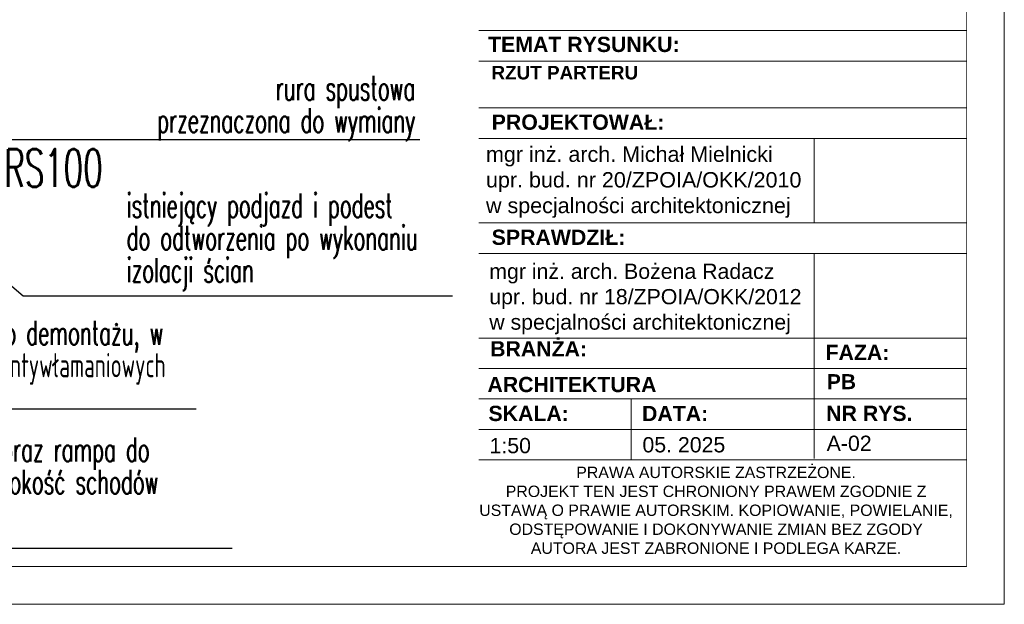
# Model space of a CAD drawing. Header units: millimetres. Extents: x 8949 to 18258, y -1077 to 30686.
# Tile 25 of 89: x 14793 to 15442, y 10243 to 10629. Entities that reach past the tile are written whole.
import ezdxf

# ---------------------------------------------------------------- set-up
doc = ezdxf.new("R2010")
doc.units = ezdxf.units.MM
doc.set_wipeout_variables(frame=1)
doc.layers.add('0A_OPISY OKIEN', color=3, linetype='Continuous')
for name, color, linetype, lineweight in [('0A_TABELKA', 7, 'Continuous', 0), ('0Z_OPISY', 7, 'Continuous', 9), ('A_WIDOK', 40, 'Continuous', 15)]:
    doc.layers.add(name, color=color, linetype=linetype, lineweight=lineweight)
doc.styles.add('1', font='simplex.shx', dxfattribs={"width": 0.6})
doc.styles.add('Arial', font='arial.ttf')

msp = doc.modelspace()

# ---------------------------------------------------------------- linework, layer by layer
at = {"layer": '0A_OPISY OKIEN'}
for points in [[(14525.41, 10576.95), (14572.56, 10372.44), (14909.09, 10372.44)], [(15056.75, 10550.04), (14770.04, 10550.04)], [(14720.87, 10509.9), (14794.82, 10447.04), (15078.29, 10447.04)], [(14932.81, 10280.31), (14536.74, 10280.31)]]:
    msp.add_lwpolyline(points, dxfattribs=at)
at = {"layer": '0Z_OPISY'}
for points in [[(12242.45, 10243.48), (15442.45, 10243.48), (15442.45, 12343.48), (12242.45, 12343.48)], [(12267.45, 10268.48), (15417.45, 10268.48), (15417.45, 12318.48), (12267.45, 12318.48)]]:
    msp.add_lwpolyline(points, close=True, dxfattribs=at)

# ---------------------------------------------------------------- texts
at = {"layer": '0A_OPISY OKIEN', "char_height": 16, "attachment_point": 5, "line_spacing_factor": 0.8, "style": '1'}
for s, insert, width in [('\\pxqr;rura spustowa\\Pprzeznaczona do wymiany', (14953.52, 10570.8), 200.3693), ('\\pxql;istniejące roleta zewnętrzna do demontażu, w razie potrzeby montaż okien antywłamaniowych ', (14753.74, 10409.26), 334.8746), ('\\pxql;istniejące spocznik, schody oraz rampa do odbudowy, maksymalna wyskokość schodów zewnętrznych h=15cm{\\T0.95;\\P} ', (14763.98, 10310.95), 334.8746)]:
    msp.add_mtext(s, dxfattribs=dict(at, insert=insert, width=width))
at = {"layer": 'A_WIDOK', "insert": (14814.91, 10531.35), "char_height": 25, "width": 158.6274, "attachment_point": 5, "rotation": 360, "style": '1'}
msp.add_mtext('RS100', dxfattribs=at)

# ---------------------------------------------------------------- next in the draw order: wipeouts: each hides what was drawn before it
msp.add_wipeout([(15095.7, 10268.48), (15095.7, 10916.87), (15417.45, 10916.87), (15417.45, 10268.48)]).dxf.layer = '0A_TABELKA'

# ---------------------------------------------------------------- next in the draw order: linework, layer by layer
at = {"layer": '0A_TABELKA'}
for p, q in [((15095.7, 10622.05), (15417.45, 10622.05)), ((15095.7, 10601.94), (15417.45, 10601.94)), ((15095.7, 10571.04), (15417.45, 10571.04)), ((15095.7, 10550.93), (15417.45, 10550.93)), ((15095.7, 10495.11), (15417.45, 10495.11)), ((15095.7, 10475), (15417.45, 10475)), ((15316.91, 10475), (15316.91, 10339.76)), ((15095.7, 10419.18), (15417.45, 10419.18)), ((15095.7, 10419.18), (15417.45, 10419.18)), ((15095.7, 10399.07), (15417.45, 10399.07)), ((15095.7, 10378.96), (15417.45, 10378.96)), ((15196.25, 10378.96), (15196.25, 10338.74)), ((15095.7, 10358.85), (15417.45, 10358.85)), ((15095.7, 10338.74), (15417.45, 10338.74)), ((15417.45, 10268.48), (15095.7, 10268.48))]:
    msp.add_line(p, q, dxfattribs=at)
msp.add_lwpolyline([(15316.91, 10550.93), (15316.91, 10495.11)], dxfattribs=at)

# ---------------------------------------------------------------- next in the draw order: texts
at = {"layer": '0A_OPISY OKIEN', "insert": (15030.64, 10482.63), "char_height": 16, "width": 334.8746, "attachment_point": 5, "line_spacing_factor": 0.8, "style": '1'}
msp.add_mtext('\\pxql;istniejący podjazd i podest \\Pdo odtworzenia po wykonaniu\\Pizolacji ścian', dxfattribs=at)
at = {"layer": '0A_TABELKA', "style": 'Arial'}
for s, insert, char_height, width, attachment_point in [('{\\W1;\\fArial|b1|i0|c238|p34;TEMAT RYSUNKU:\\fArial Narrow|b1|i0|c238|p34;  }', (15101.73, 10617.97), 10.0547, 380.2601, 1), ('{\\fArial|b1|i0|c238|p34;RZUT PARTERU}', (15103.98, 10598.75), 8.91, 460.3901, 1), ('{\\fArial|b1|i0|c238|p34;\\W1;PROJEKTOWAŁ:}', (15104.13, 10566.65), 10.0547, 28.8912, 1), ('{\\W1;mgr inż. arch. Michał Mielnicki \\Pupr. bud. nr 20/ZPOIA/OKK/2010\\Pw specjalności architektonicznej}', (15100.36, 10545.6), 10.1562, 469.362, 1), ('{\\fArial|b1|i0|c238|p34;SPRAWDZIŁ:}', (15104.13, 10490.72), 10.0547, 28.8912, 1), ('{\\W1;mgr inż. arch. Bożena Radacz\\Pupr. bud. nr 18/ZPOIA/OKK/2012\\Pw specjalności architektonicznej}', (15102.52, 10468.27), 10.0547, 467.0676, 1), ('{\\fArial|b1|i0|c238|p34;\\H1.102x;\\W1;BRANŻA:\\P\\fArial|b0|i0|c238|p34;\\H0.90744x;\\W0.8;\\P         }', (15103.09, 10417.11), 9.1216, 26.0508, 1), ('{\\fArial|b1|i0|c238|p34;\\H1.102x;\\W1;FAZA:\\P\\fArial|b0|i0|c238|p34;\\H0.90744x;\\W0.8;\\P\\pxi1.9692; }', (15324.46, 10414.72), 9.1216, 14.3812, 1), ('{\\fArial|b1|i0|c238|p34;\\W1;ARCHITEKTURA}', (15101.31, 10393.54), 10.0547, 29.0235, 1), ('{\\fArial|b1|i0|c238|p34;PB}', (15325.36, 10395.34), 9.9, 29.0235, 1), ('{\\fArial|b1|i0|c238|p34;\\W1;SKALA:}', (15102, 10374.48), 10.0547, 10.2029, 1), ('{\\fArial|b1|i0|c238|p34;\\W1;DATA:}', (15203.34, 10374.42), 10.0547, 10.2029, 1), ('{\\fArial|b1|i0|c238|p34;\\H1.102x;\\W1;NR RYS.\\P\\fArial|b0|i0|c238|p34;\\H0.90744x;\\W0.8; \\P   }', (15324.9, 10374.51), 9.1216, 118.9575, 1), ('{\\W1;\\fArial|b0|i0|c161|p34;1:5\\fArial|b0|i0|c238|p34;0}', (15102.7, 10353.24), 10.0547, 29.0235, 1), ('05. 2025', (15203.62, 10353.79), 10.055, 134.321, 1), ('A-02', (15325.22, 10354.76), 10.055, 29.0235, 1), ('{\\W1;PRAWA AUTORSKIE ZASTRZEŻONE.\\PPROJEKT TEN JEST CHRONIONY PRAWEM ZGODNIE Z USTAWĄ O PRAWIE AUTORSKIM. KOPIOWANIE, POWIELANIE, ODSTĘPOWANIE I DOKONYWANIE ZMIAN BEZ ZGODY AUTORA JEST ZABRONIONE I PODLEGA KARZE.}', (15252.2, 10305.48), 7.5, 313.6295, 5)]:
    msp.add_mtext(s, dxfattribs=dict(at, insert=insert, char_height=char_height, width=width, attachment_point=attachment_point))

doc.saveas('drawing.dxf')
